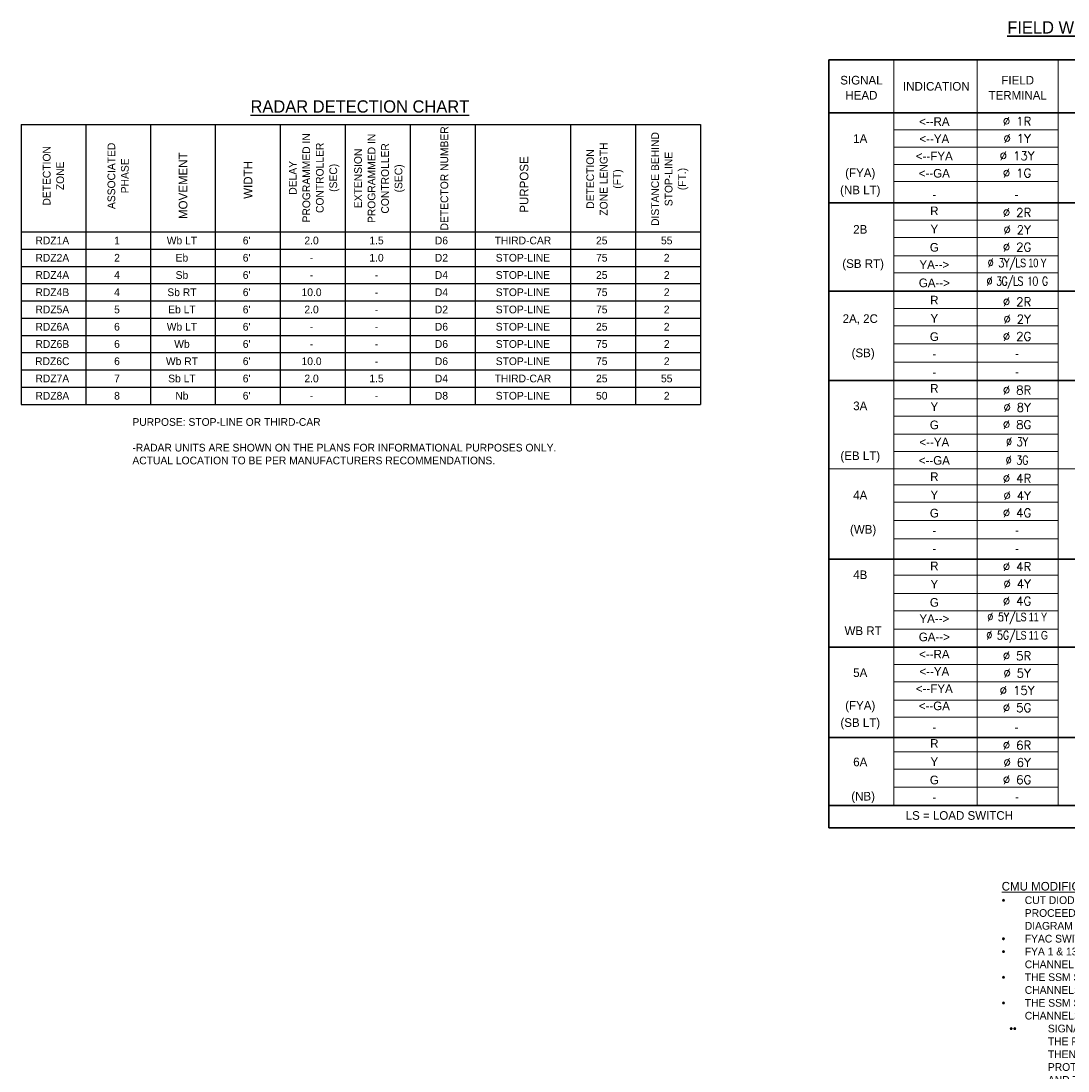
# Model space of a CAD drawing. Header units: feet. Extents: x -492 to 1495683, y -198 to 337262.
# Tile 15 of 38: x 91 to 108, y -156 to -139. Entities that reach past the tile are written whole.
import ezdxf
from ezdxf.enums import TextEntityAlignment as Align

# ---------------------------------------------------------------- set-up
doc = ezdxf.new("R2010")
doc.units = ezdxf.units.FT
doc.header["$MEASUREMENT"] = 0
for name, color, linetype in [('SH_Data', 7, 'Continuous'), ('SH_Text', 9, 'Continuous'), ('ST_Text', 9, 'Continuous'), ('TEXT-DED', 10, 'Continuous')]:
    doc.layers.add(name, color=color, linetype=linetype)
doc.styles.add('Slanted Normal (0.14) Font 31', font='ISO_FONTRIGHT.shx', dxfattribs={"height": 0.14})
doc.styles.add('Slanted-Normal', font='font31.shx', dxfattribs={"height": 0.14})
doc.styles.get("Standard").update_dxf_attribs({"font": 'font31.shx'})
doc.styles.add('Style-ISO_FONTRIGHT', font='ISO_FONTRIGHT.shx')

msp = doc.modelspace()

# ---------------------------------------------------------------- linework, layer by layer
at = {"layer": 'SH_Data', "color": 3}
for p, q in [((91.18652, -140.87033), (102.21358, -140.87033)), ((91.18652, -140.87033), (91.18652, -145.41621)), ((92.23652, -140.87033), (92.23652, -145.41621)), ((93.28652, -140.87033), (93.28652, -145.41621)), ((94.34064, -140.87033), (94.34064, -145.41621)), ((95.39476, -140.87033), (95.39476, -145.41621)), ((96.44887, -140.87033), (96.44887, -145.41621)), ((97.50299, -140.87033), (97.50299, -145.41621)), ((98.55711, -140.87033), (98.55711, -145.41621)), ((100.10535, -140.87033), (100.10535, -145.41621)), ((101.15947, -140.87033), (101.15947, -145.41621)), ((102.21358, -140.87033), (102.21358, -145.41621)), ((91.18652, -142.61621), (102.21358, -142.61621)), ((91.18652, -145.41621), (102.21358, -145.41621))]:
    msp.add_line(p, q, dxfattribs=at)
at = {"layer": 'ST_Text', "linetype": 'Continuous', "lineweight": 30}
for p, q in [((104.30125, -139.82434), (109.07773, -139.82434)), ((104.30125, -139.82434), (104.30125, -152.29259)), ((104.30125, -140.68081), (109.07773, -140.68081)), ((104.30125, -142.1467), (109.07773, -142.1467)), ((104.30125, -143.57964), (109.07773, -143.57964)), ((104.30125, -145.02905), (109.07773, -145.02905)), ((104.30125, -147.92788), (109.07773, -147.92788)), ((104.30125, -149.36082), (109.07773, -149.36082)), ((104.30125, -150.8267), (109.07773, -150.8267)), ((104.30125, -151.93023), (109.07773, -151.93023)), ((104.30125, -152.29259), (113.8542, -152.29259))]:
    msp.add_line(p, q, dxfattribs=at)
at = {"layer": 'ST_Text', "linetype": 'Continuous', "lineweight": 0}
for p, q in [((105.35537, -139.82434), (105.35537, -151.93023)), ((106.70596, -139.82434), (106.70596, -151.93023)), ((108.02361, -139.82434), (108.02361, -151.93023)), ((105.35537, -140.96081), (108.02361, -140.96081)), ((105.35537, -141.24081), (108.02361, -141.24081)), ((105.35537, -141.52081), (108.02361, -141.52081)), ((105.35537, -141.80081), (108.02361, -141.80081)), ((105.35537, -142.4267), (108.02361, -142.4267)), ((105.35537, -142.7067), (108.02361, -142.7067)), ((105.35537, -143.00317), (108.02361, -143.00317)), ((105.35537, -143.28317), (108.02361, -143.28317)), ((105.35537, -143.85964), (108.02361, -143.85964)), ((105.35537, -144.13964), (108.02361, -144.13964)), ((105.35537, -144.43611), (108.02361, -144.43611)), ((105.35537, -144.73258), (108.02361, -144.73258)), ((105.35537, -145.32552), (108.02361, -145.32552)), ((105.35537, -145.60552), (108.02361, -145.60552)), ((105.35537, -145.90199), (108.02361, -145.90199)), ((105.35537, -146.18199), (108.02361, -146.18199)), ((104.30125, -146.46199), (109.07773, -146.46199)), ((105.35537, -146.72552), (108.02361, -146.72552)), ((105.35537, -147.00552), (108.02361, -147.00552)), ((105.35537, -147.302), (108.02361, -147.302)), ((105.35537, -147.59847), (108.02361, -147.59847)), ((105.35537, -148.19141), (108.02361, -148.19141)), ((105.35537, -148.48788), (108.02361, -148.48788)), ((105.35537, -148.76788), (108.02361, -148.76788)), ((105.35537, -149.06435), (108.02361, -149.06435)), ((105.35537, -149.64082), (108.02361, -149.64082)), ((105.35537, -149.92082), (108.02361, -149.92082)), ((105.35537, -150.21729), (108.02361, -150.21729)), ((105.35537, -150.49729), (108.02361, -150.49729)), ((105.35537, -151.05729), (108.02361, -151.05729)), ((105.35537, -151.33729), (108.02361, -151.33729)), ((105.35537, -151.63376), (108.02361, -151.63376)), ((105.35537, -151.93023), (108.02361, -151.93023))]:
    msp.add_line(p, q, dxfattribs=at)
at = {"layer": 'TEXT-DED'}
for p, q in [((91.18652, -142.89621), (102.21358, -142.89621)), ((91.18652, -143.17621), (102.21358, -143.17621)), ((91.18652, -143.45621), (102.21358, -143.45621)), ((91.18652, -143.73621), (102.21358, -143.73621)), ((91.18652, -144.01621), (102.21358, -144.01621)), ((91.18652, -144.29621), (102.21358, -144.29621)), ((91.18652, -144.57621), (102.21358, -144.57621)), ((91.18652, -144.85621), (102.21358, -144.85621)), ((91.18652, -145.13621), (102.21358, -145.13621))]:
    msp.add_line(p, q, dxfattribs=at)

# ---------------------------------------------------------------- texts
at = {"layer": 'SH_Text', "lineweight": 30, "style": 'Slanted Normal (0.14) Font 31'}
msp.add_text('%%UFIELD WIRING HOOK-UP CHART', height=0.2, dxfattribs=at).set_placement((109.26871, -139.29607), align=Align.MIDDLE_CENTER)
at = {"layer": 'ST_Text', "style": 'Style-ISO_FONTRIGHT'}
for s, p in [('INDICATION', (106.04398, -140.25258)), ('1A', (104.80947, -141.10081)), ('2B', (104.80947, -142.57493)), ('2A, 2C', (104.80947, -144.02435)), ('3A', (104.80947, -145.44082)), ('4A', (104.80947, -146.89023)), ('4B', (104.80947, -148.18317)), ('5A', (104.80947, -149.77259)), ('6A', (104.80947, -151.222))]:
    msp.add_text(s, height=0.14, dxfattribs=at).set_placement(p, align=Align.MIDDLE_CENTER)
for s, p in [('<--RA', (106.01182, -140.89493)), ('<--YA', (106.01182, -141.17493)), ('<--FYA', (106.01182, -141.45493)), ('<--GA', (106.01182, -141.73493)), ('-', (106.01182, -142.08082)), ('-', (107.34594, -142.08082)), ('R', (106.01182, -142.34434)), ('Y', (106.01182, -142.64082)), ('G', (106.01182, -142.93729)), ('YA-->', (106.01182, -143.21729)), ('GA-->', (106.01182, -143.51376)), ('R', (106.01182, -143.79376)), ('Y', (106.01182, -144.09023)), ('G', (106.01182, -144.3867)), ('-', (106.01182, -144.6667)), ('-', (106.01182, -144.96317)), ('R', (106.01182, -145.2267)), ('Y', (106.01182, -145.52317)), ('G', (106.01182, -145.81964)), ('<--YA', (106.01182, -146.09964)), ('<--GA', (106.01182, -146.39611)), ('R', (106.01182, -146.65964)), ('Y', (106.01182, -146.95611)), ('G', (106.01182, -147.25258)), ('-', (106.01182, -147.53258)), ('-', (106.01182, -147.82905)), ('R', (106.01182, -148.10905)), ('Y', (106.01182, -148.40553)), ('G', (106.01182, -148.702)), ('YA-->', (106.01182, -148.96553)), ('GA-->', (106.01182, -149.262)), ('<--RA', (106.01182, -149.542)), ('<--YA', (106.01182, -149.822)), ('<--FYA', (106.01182, -150.102)), ('<--GA', (106.01182, -150.382)), ('-', (106.01182, -150.72788)), ('-', (107.34594, -150.72788)), ('R', (106.01182, -150.99141)), ('Y', (106.01182, -151.28788)), ('G', (106.01182, -151.58435)), ('-', (106.01182, -151.86435)), ('LS = LOAD SWITCH', (106.4178, -152.16082))]:
    msp.add_text(s, height=0.14, dxfattribs=at).set_placement(p, align=Align.CENTER)
for s, p in [('(FYA)', (104.80947, -141.5867)), ('(NB LT)', (104.80947, -141.8654)), ('(SB RT)', (104.85614, -143.06082)), ('(SB)', (104.85614, -144.51023)), ('(EB LT)', (104.80947, -146.1807)), ('(WB)', (104.85614, -147.37611)), ('WB RT', (104.85614, -149.02142)), ('(FYA)', (104.80947, -150.23376)), ('(SB LT)', (104.80947, -150.51246)), ('(NB)', (104.85614, -151.70788))]:
    msp.add_text(s, height=0.14, dxfattribs=at).set_placement(p, align=Align.TOP_CENTER)
at = {"layer": 'ST_Text', "char_height": 0.14, "attachment_point": 5, "line_spacing_factor": 1.05, "style": 'Style-ISO_FONTRIGHT'}
for s, insert in [('\\FISO_FONTRIGHT;SIGNAL\\PHEAD', (104.82831, -140.27591)), ('\\FISO_FONTRIGHT;FIELD\\PTERMINAL', (107.36478, -140.27591))]:
    msp.add_mtext(s, dxfattribs=dict(at, insert=insert))
at = {"layer": 'ST_Text', "char_height": 0.14, "attachment_point": 5, "style": 'Style-ISO_FONTRIGHT'}
for s, heights, insert in [('{\\Fsimplex|c0;Ø 1R}', [0], (107.35471, -140.82113)), ('{\\Fsimplex|c0;Ø 1Y}', [0], (107.35471, -141.10113)), ('{\\Fsimplex|c0;Ø 13Y}', [0], (107.35471, -141.38113)), ('{\\Fsimplex|c0;Ø 1G}', [0], (107.35471, -141.66113)), ('{\\Fsimplex|c0;Ø 2R}', [0], (107.35471, -142.30349)), ('{\\Fsimplex|c0;Ø 2Y}', [0], (107.35471, -142.58349)), ('{\\Fsimplex|c0;Ø 2G}', [0], (107.35471, -142.86349)), ('{\\Fsimplex|c0;\\W0.8;Ø \\T0.95;3Y/L\\Ffont31|c0;S 10 Y}', [0], (107.35471, -143.14349)), ('{\\Fsimplex|c0;\\W0.8;\\T0.9;Ø 3G/LS 10 G}', [0], (107.35471, -143.43996)), ('{\\Fsimplex|c0;Ø 2R}', [0], (107.35471, -143.7529)), ('{\\Fsimplex|c0;Ø 2Y}', [0], (107.35471, -144.0329)), ('{\\Fsimplex|c0;Ø 2G}', [0], (107.35471, -144.3129)), ('-', [0], (107.35471, -144.5929)), ('-', [0], (107.35471, -144.88937)), ('{\\Fsimplex|c0;Ø 8R}', [0], (107.35471, -145.18584)), ('{\\Fsimplex|c0;Ø 8Y}', [0], (107.35471, -145.46584)), ('{\\Fsimplex|c0;Ø 8G}', [0], (107.35471, -145.74584)), ('{\\Fsimplex|c0;\\W0.8;Ø 3Y}', [0], (107.35471, -146.02584)), ('{\\Fsimplex|c0;\\W0.8;Ø 3G}', [0], (107.35471, -146.32231)), ('{\\Fsimplex|c0;Ø 4R}', [0], (107.35471, -146.61878)), ('{\\Fsimplex|c0;Ø 4Y}', [0], (107.35471, -146.89878)), ('{\\Fsimplex|c0;Ø 4G}', [0], (107.35471, -147.17878)), ('-', [0], (107.35471, -147.45878)), ('-', [0], (107.35471, -147.75525)), ('{\\Fsimplex|c0;Ø 4R}', [0], (107.35471, -148.05172)), ('{\\Fsimplex|c0;Ø 4Y}', [0], (107.35471, -148.33173)), ('{\\Fsimplex|c0;Ø 4G}', [0], (107.35471, -148.61173)), ('{\\Fsimplex|c0;\\W0.8;Ø 5Y/\\T0.95;L\\Ffont31|c0;S 11 Y}', [0], (107.35471, -148.89173)), ('{\\Fsimplex|c0;\\W0.8;Ø 5G/\\T0.95;L\\Ffont31|c0;S 11 G}', [0], (107.35471, -149.1882)), ('{\\Fsimplex|c0;Ø 5R}', [0], (107.35471, -149.50114)), ('{\\Fsimplex|c0;Ø 5Y}', [0], (107.35471, -149.78114)), ('{\\Fsimplex|c0;Ø 15Y}', [0], (107.35471, -150.06114)), ('{\\Fsimplex|c0;Ø 5G}', [0], (107.35471, -150.34114)), ('{\\Fsimplex|c0;Ø 6R}', [0], (107.35471, -150.95055)), ('{\\Fsimplex|c0;Ø 6Y}', [0.14], (107.35471, -151.23055)), ('{\\Fsimplex|c0;Ø 6G}', [0], (107.35471, -151.51055)), ('-', [0], (107.35471, -151.79055))]:
    msp.add_mtext_dynamic_manual_height_columns(s, width=2.1201377, gutter_width=12.5, heights=heights, dxfattribs=dict(at, insert=insert))
at = {"layer": 'TEXT-DED', "style": 'Slanted-Normal'}
msp.add_text('%%URADAR DETECTION CHART', height=0.2, dxfattribs=at).set_placement((94.91155, -140.48033), align=Align.TOP_LEFT)
for s, p in [('MOVEMENT', (93.8177, -141.86681)), ('PURPOSE', (99.35254, -141.84703)), ('WIDTH', (94.87182, -141.77316))]:
    msp.add_text(s, height=0.14, rotation=90, dxfattribs=at).set_placement(p, align=Align.MIDDLE_CENTER)
for s, p in [('RDZ1A', (91.69474, -142.75621)), ('1', (92.74474, -142.75621)), ('Wb LT', (93.79886, -142.75621)), ("6'", (94.84886, -142.75621)), ('2.0', (95.90297, -142.75621)), ('1.5', (96.95709, -142.75621)), ('D6', (98.01121, -142.75621)), ('THIRD-CAR', (99.33369, -142.75621)), ('25', (100.61357, -142.75621)), ('55', (101.66768, -142.75621)), ('RDZ2A', (91.69474, -143.03621)), ('2', (92.74474, -143.03621)), ('Eb', (93.79886, -143.03621)), ("6'", (94.84886, -143.03621)), ('1.0', (96.95709, -143.03621)), ('D2', (98.01121, -143.03621)), ('STOP-LINE', (99.33369, -143.03621)), ('75', (100.61357, -143.03621)), ('2', (101.66768, -143.03621)), ('-', (95.90297, -143.03621)), ('RDZ4A', (91.69474, -143.31621)), ('4', (92.74474, -143.31621)), ('Sb', (93.79886, -143.31621)), ("6'", (94.84886, -143.31621)), ('-', (95.90297, -143.31621)), ('-', (96.95709, -143.31621)), ('D4', (98.01121, -143.31621)), ('STOP-LINE', (99.33369, -143.31621)), ('25', (100.61357, -143.31621)), ('2', (101.66768, -143.31621)), ('Sb RT', (93.79886, -143.59621)), ("6'", (94.84886, -143.59621)), ('10.0', (95.90297, -143.59621)), ('STOP-LINE', (99.33369, -143.59621)), ('2', (101.66768, -143.59621)), ('RDZ4B', (91.69474, -143.59621)), ('4', (92.74474, -143.59621)), ('-', (96.95709, -143.59621)), ('D4', (98.01121, -143.59621)), ('75', (100.61357, -143.59621)), ('RDZ5A', (91.69474, -143.87621)), ('5', (92.74474, -143.87621)), ('Eb LT', (93.79886, -143.87621)), ("6'", (94.84886, -143.87621)), ('2.0', (95.90297, -143.87621)), ('D2', (98.01121, -143.87621)), ('STOP-LINE', (99.33369, -143.87621)), ('75', (100.61357, -143.87621)), ('2', (101.66768, -143.87621)), ('-', (96.95709, -143.87621)), ('RDZ6A', (91.69474, -144.15621)), ('6', (92.74474, -144.15621)), ('Wb LT', (93.79886, -144.15621)), ("6'", (94.84886, -144.15621)), ('-', (95.90297, -144.15621)), ('-', (96.95709, -144.15621)), ('D6', (98.01121, -144.15621)), ('STOP-LINE', (99.33369, -144.15621)), ('25', (100.61357, -144.15621)), ('2', (101.66768, -144.15621)), ('RDZ6B', (91.69474, -144.43621)), ('6', (92.74474, -144.43621)), ('Wb', (93.79886, -144.43621)), ("6'", (94.84886, -144.43621)), ('D6', (98.01121, -144.43621)), ('STOP-LINE', (99.33369, -144.43621)), ('75', (100.61357, -144.43621)), ('2', (101.66768, -144.43621)), ('-', (95.90297, -144.43621)), ('-', (96.95709, -144.43621)), ('RDZ6C', (91.69474, -144.71621)), ('6', (92.74474, -144.71621)), ('Wb RT', (93.79886, -144.71621)), ("6'", (94.84886, -144.71621)), ('10.0', (95.90297, -144.71621)), ('-', (96.95709, -144.71621)), ('D6', (98.01121, -144.71621)), ('STOP-LINE', (99.33369, -144.71621)), ('75', (100.61357, -144.71621)), ('2', (101.66768, -144.71621)), ('RDZ7A', (91.69474, -144.99621)), ('7', (92.74474, -144.99621)), ('Sb LT', (93.79886, -144.99621)), ("6'", (94.84886, -144.99621)), ('2.0', (95.90297, -144.99621)), ('1.5', (96.95709, -144.99621)), ('D4', (98.01121, -144.99621)), ('THIRD-CAR', (99.33369, -144.99621)), ('25', (100.61357, -144.99621)), ('55', (101.66768, -144.99621)), ('RDZ8A', (91.69474, -145.27621)), ('8', (92.74474, -145.27621)), ('Nb', (93.79886, -145.27621)), ("6'", (94.84886, -145.27621)), ('D8', (98.01121, -145.27621)), ('STOP-LINE', (99.33369, -145.27621)), ('50', (100.61357, -145.27621)), ('2', (101.66768, -145.27621)), ('-', (95.90297, -145.27621)), ('-', (96.95709, -145.27621))]:
    msp.add_text(s, height=0.125, dxfattribs=at).set_placement(p, align=Align.MIDDLE_CENTER)
at = {"layer": 'TEXT-DED', "char_height": 0.125, "attachment_point": 5, "rotation": 90, "line_spacing_factor": 1.05, "style": 'Slanted-Normal'}
for s, insert, width in [('DETECTOR NUMBER', (98.0587, -141.74778), 1.6262873), ('DELAY PROGRAMMED IN CONTROLLER \\P(SEC)', (95.94582, -141.73865), 1.6241385), ('EXTENSION PROGRAMMED IN CONTROLLER\\P(SEC)', (97.00459, -141.74778), 1.6262873), ('DISTANCE BEHIND STOP-LINE \\P(FT.)', (101.71738, -141.75792), 1.6215062), ('DETECTION\\PZONE', (91.71358, -141.7066), 1.0843054), ('ASSOCIATED PHASE', (92.76358, -141.7066), 1.0843054), ('DETECTION\\PZONE LENGTH\\P(FT)', (100.66326, -141.75792), 1.4199581)]:
    msp.add_mtext(s, dxfattribs=dict(at, insert=insert, width=width))
at = {"layer": 'TEXT-DED', "insert": (92.99451, -145.63989), "char_height": 0.125, "width": 7.0202135, "attachment_point": 1, "style": 'Slanted-Normal'}
msp.add_mtext('\\pxt5;PURPOSE: STOP-LINE OR THIRD-CAR\\P\\P\\ptz;-RADAR UNITS ARE SHOWN ON THE PLANS FOR INFORMATIONAL PURPOSES ONLY. ACTUAL LOCATION TO BE PER MANUFACTURERS RECOMMENDATIONS.\\P\\pt5; ', dxfattribs=at)
at = {"layer": 'TEXT-DED', "linetype": 'Continuous', "lineweight": 0, "insert": (107.10512, -153.16978), "char_height": 0.125, "width": 4.9042702, "attachment_point": 1}
msp.add_mtext('\\pxi-3,l3,t3;{\\H1.12x;\\LCMU MODIFICATIONS\\l\\P{\\fSymbol|b0|i0|c2|p18;\\H0.89286x;·^I}}CUT DIODES TO ALLOW FYA CHANNELS (13, 15) TO PROCEED WITH PHASES SHOWN IN PHASING DIAGRAM\\P{\\fSymbol|b0|i0|c2|p18;·^I}FYAC SWITCH - OFF: STANDARD FYA MODE IS SELECTED\\P{\\fSymbol|b0|i0|c2|p18;·^I}FYA 1 & 13, 5 & 15 SWITCHES - ON: ENABLES A CHANNEL PAIR FOR FYA MONITORING FUNCTIONS\\P{\\fSymbol|b0|i0|c2|p18;·^I}THE SSM SWITCH IS ON FOR THE PERMISSIVE TURN CHANNELS 13, 15\\P{\\fSymbol|b0|i0|c2|p18;·^I}THE SSM SWITCH IS OFF FOR THE PROTECTED TURN CHANNELS 1, 5\\P\\pi-5,l6,t6;{\\fSymbol|b0|i0|c2|p18;·}{\\fSymbol|b0|i0|c2|p18;·^I}SIGNAL LOADS ARE NOT BEING DRIVEN FROM THE PROTECTED RED AND YELLOW OUTPUTS THEN THE SSM SWITCH FOR THE ASSOCIATED PROTECTED TURN CHANNEL 1, 5 SHOULD BE OFF AND THE YELLOW DISABLE JUMPER IS INSTALLED.', dxfattribs=at)

doc.saveas('drawing.dxf')
